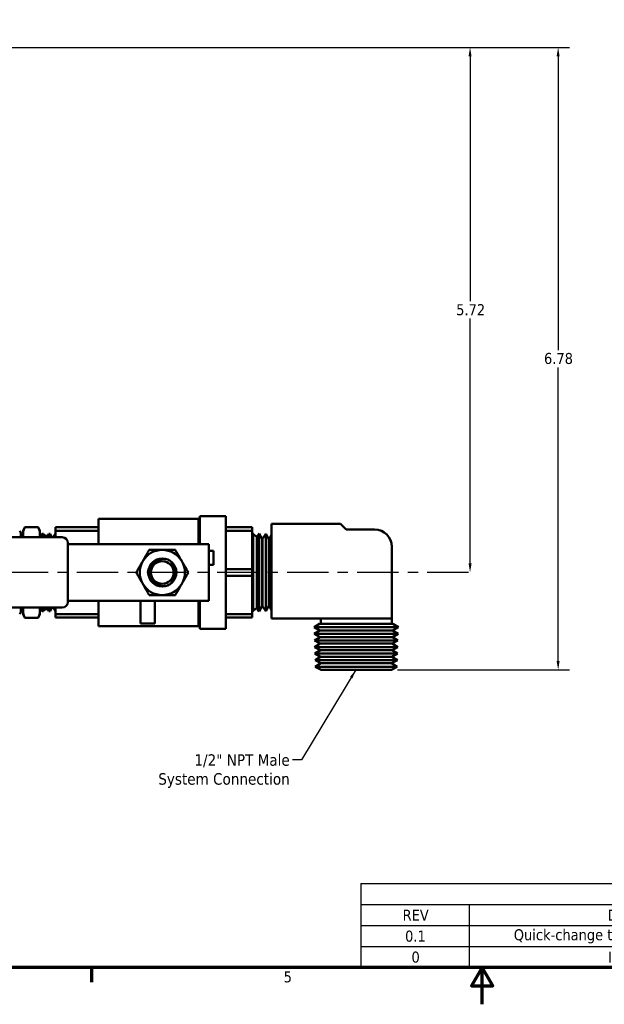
# Model space of a CAD drawing. Header units: inches. Extents: x 0.1 to 33.9, y 0.6 to 21.4.
# Tile 30 of 83: x 12 to 18.3, y 0.6 to 11.3. Entities that reach past the tile are written whole.
import ezdxf

# ---------------------------------------------------------------- set-up
doc = ezdxf.new("R2010")
doc.units = ezdxf.units.IN
doc.header["$MEASUREMENT"] = 0
doc.linetypes.add('CHAIN', pattern=[0.7087, 0.4724, -0.0591, 0.1181, -0.0591])
for name, color, linetype, lineweight in [('Border (ANSI)', 7, 'Continuous', 70), ('Centerline (ANSI)', 7, 'Continuous', 25), ('Dimension (ANSI)', 7, 'Continuous', 25), ('Symbol (ANSI)', 7, 'Continuous', 25), ('Visible (ANSI)', 7, 'Continuous', 50)]:
    doc.layers.add(name, color=color, linetype=linetype, lineweight=lineweight)
doc.styles.add('Note Text (ANSI)', font='tahoma.ttf')
doc.dimstyles.new('Default (ANSI)', dxfattribs={"dimtxt": 0.12, "dimasz": 0.098425, "dimexe": 0.125, "dimexo": 0.0625, "dimgap": 0.031496, "dimtad": 0, "dimtih": 1, "dimtoh": 1, "dimrnd": 1e-08, "dimzin": 4, "dimdsep": 46, "dimtxsty": 'Note Text (ANSI)', "dimcen": 0.09, "dimdle": 0.393701, "dimclrd": 256, "dimclre": 256, "dimclrt": 256, "dimadec": 0, "dimazin": 1, "dimtfac": 1, "dimtofl": 0, "dimtmove": 0, "dimatfit": 3, "dimfxl": 1, "dimtolj": 1, "dimtzin": 4, "dimlwd": -1, "dimlwe": -1, "dimarcsym": 0})
doc.dimstyles.new('Default (ANSI)$7', dxfattribs={"dimtxt": 0.12, "dimasz": 0.098425, "dimexe": 0.125, "dimexo": 0.0625, "dimgap": 0.031496, "dimtad": 0, "dimtih": 1, "dimtoh": 1, "dimrnd": 1e-08, "dimzin": 4, "dimdsep": 46, "dimtxsty": 'Note Text (ANSI)', "dimcen": 0.09, "dimdle": 0.393701, "dimclrd": 256, "dimclre": 256, "dimclrt": 256, "dimadec": 0, "dimazin": 1, "dimtfac": 1, "dimtofl": 0, "dimtmove": 0, "dimatfit": 3, "dimfxl": 1, "dimtolj": 1, "dimtzin": 4, "dimlwd": -1, "dimlwe": -1, "dimarcsym": 0})

# ---------------------------------------------------------------- blocks, each defined once
blk = doc.blocks.new('Borders Default Border')
at = {"layer": 'Border (ANSI)'}
blk.add_line((12.75, 1), (12.75, 0.84), dxfattribs=at)
at = {"layer": 'Border (ANSI)', "flags": 128}
for points in [[(0.5, 1), (0.5, 21), (33.5, 21), (33.5, 1), (0.5, 1)], [(17, 0.6), (17, 1), (16.885, 0.8), (17.115, 0.8), (17, 1)]]:
    blk.add_lwpolyline(points, dxfattribs=at)
at = {"layer": 'Border (ANSI)', "insert": (14.84, 0.837), "char_height": 0.12, "attachment_point": 7, "style": 'Note Text (ANSI)'}
blk.add_mtext('5', dxfattribs=at)
blk = doc.blocks.new('REVISION HISTORY')
at = {"layer": 'Symbol (ANSI)'}
for p, q in [((15.679, 1.914), (23.25, 1.914)), ((15.679, 1.914), (15.679, 1.686)), ((23.25, 1.914), (23.25, 1.686)), ((15.679, 1.686), (23.25, 1.686)), ((15.679, 1.686), (15.679, 1.457)), ((16.86, 1.686), (16.86, 1.457)), ((20.888, 1.686), (20.888, 1.457)), ((22.069, 1.686), (22.069, 1.457)), ((23.25, 1.686), (23.25, 1.457)), ((15.679, 1.457), (23.25, 1.457)), ((15.679, 1.457), (15.679, 1)), ((16.86, 1.457), (16.86, 1)), ((20.888, 1.457), (20.888, 1)), ((22.069, 1.457), (22.069, 1)), ((23.25, 1.457), (23.25, 1)), ((15.679, 1.229), (23.25, 1.229)), ((15.679, 1), (23.25, 1))]:
    blk.add_line(p, q, dxfattribs=at)
at = {"layer": 'Symbol (ANSI)', "char_height": 0.12, "attachment_point": 7, "style": 'Note Text (ANSI)'}
for s, insert in [('REVISION HISTORY', (18.744, 1.738)), ('REV', (16.134, 1.511)), ('DESCRIPTION', (18.368, 1.509)), ('DATE', (21.29, 1.511)), ('APPROVED', (22.257, 1.509)), ('0.1', (16.161, 1.28)), ('Quick-change to revise customer drawing.', (17.344, 1.263)), ('3/20/2020', (21.108, 1.267)), ('MY', (22.559, 1.283)), ('0', (16.231, 1.052)), ('Initial Release', (18.371, 1.05)), ('12/22/2020', (21.073, 1.039))]:
    blk.add_mtext(s, dxfattribs=dict(at, insert=insert))
blk = doc.blocks.new('*D7')
at = {"layer": 'Defpoints', "color": 0, "transparency": 16777216}
for p in [(8.975, 11.022), (16.868, 11.022), (16.852, 5.303)]:
    blk.add_point(p, dxfattribs=at)
at = {"layer": 'Dimension (ANSI)', "transparency": 16777216}
for p, q in [((9.038, 11.022), (16.993, 11.022)), ((16.868, 10.923), (16.868, 8.257)), ((16.868, 5.402), (16.868, 8.069))]:
    blk.add_line(p, q, dxfattribs=at)
for points in [[(16.852, 10.923), (16.885, 10.923), (16.868, 11.022)], [(16.852, 5.402), (16.885, 5.402), (16.868, 5.303)]]:
    blk.add_solid(points, dxfattribs=at)
at = {"layer": 'Dimension (ANSI)', "transparency": 16777216, "insert": (16.717, 8.225), "char_height": 0.12, "attachment_point": 1, "style": 'Note Text (ANSI)'}
blk.add_mtext('\\A1;5.72', dxfattribs=at)
blk = doc.blocks.new('*D8')
at = {"layer": 'Defpoints', "color": 0, "transparency": 16777216}
for p in [(8.975, 11.022), (17.827, 11.022), (16.016, 4.241)]:
    blk.add_point(p, dxfattribs=at)
at = {"layer": 'Dimension (ANSI)', "transparency": 16777216}
for p, q in [((9.038, 11.022), (17.952, 11.022)), ((17.827, 10.923), (17.827, 7.726)), ((17.827, 4.34), (17.827, 7.537)), ((16.078, 4.241), (17.952, 4.241))]:
    blk.add_line(p, q, dxfattribs=at)
for points in [[(17.81, 10.923), (17.843, 10.923), (17.827, 11.022)], [(17.81, 4.34), (17.843, 4.34), (17.827, 4.241)]]:
    blk.add_solid(points, dxfattribs=at)
at = {"layer": 'Dimension (ANSI)', "transparency": 16777216, "insert": (17.673, 7.694), "char_height": 0.12, "attachment_point": 1, "style": 'Note Text (ANSI)'}
blk.add_mtext('\\A1;6.78', dxfattribs=at)

msp = doc.modelspace()

# ---------------------------------------------------------------- linework, layer by layer
at = {"layer": 'Centerline (ANSI)', "linetype": 'CHAIN', "ltscale": 0.952448}
msp.add_line((16.852, 5.303), (5.629, 5.303), dxfattribs=at)
at = {"layer": 'Visible (ANSI)'}
for p, q in [((13.914, 5.889), (13.926, 5.901)), ((13.926, 5.918), (13.926, 5.611)), ((14.212, 5.918), (13.926, 5.918)), ((14.212, 5.918), (14.212, 4.688)), ((12.005, 5.758), (12.023, 5.798)), ((12.023, 5.798), (12.168, 5.798)), ((12.023, 5.798), (12.023, 5.798)), ((12.023, 5.798), (12.168, 5.798)), ((12.168, 5.798), (12.168, 5.798)), ((12.187, 5.758), (12.168, 5.798)), ((12.358, 5.795), (12.358, 5.758)), ((12.825, 5.795), (12.358, 5.795)), ((12.825, 5.889), (12.825, 5.611)), ((13.914, 5.889), (12.825, 5.889)), ((13.914, 5.889), (13.914, 5.611)), ((14.498, 5.795), (14.212, 5.795)), ((14.498, 5.795), (14.498, 5.758)), ((14.708, 4.803), (14.708, 5.833)), ((14.708, 5.833), (15.458, 5.833)), ((15.458, 5.833), (15.52, 5.771)), ((9.964, 5.686), (12.431, 5.686)), ((11.98, 5.727), (11.98, 5.686)), ((12.005, 5.758), (12.005, 5.745)), ((12.005, 5.686), (12.005, 5.745)), ((12.187, 5.745), (12.187, 5.758)), ((12.187, 5.686), (12.187, 5.745)), ((12.209, 5.717), (12.187, 5.723)), ((12.209, 5.717), (12.212, 5.723)), ((12.209, 5.686), (12.209, 5.717)), ((12.212, 5.723), (12.212, 5.686)), ((12.212, 5.723), (12.228, 5.723)), ((12.228, 5.686), (12.228, 5.723)), ((12.235, 5.709), (12.228, 5.723)), ((12.235, 5.709), (12.235, 5.686)), ((12.27, 5.699), (12.235, 5.709)), ((12.27, 5.699), (12.285, 5.723)), ((12.27, 5.686), (12.27, 5.699)), ((12.285, 5.723), (12.285, 5.686)), ((12.285, 5.723), (12.298, 5.723)), ((12.298, 5.686), (12.298, 5.723)), ((12.318, 5.686), (12.298, 5.723)), ((12.335, 5.686), (12.358, 5.723)), ((12.358, 5.686), (12.358, 5.758)), ((12.358, 5.758), (12.825, 5.758)), ((14.212, 5.758), (14.498, 5.758)), ((14.498, 5.758), (14.498, 5.34)), ((14.5, 5.728), (14.498, 5.73)), ((14.5, 5.728), (14.501, 5.73)), ((14.5, 4.879), (14.5, 5.728)), ((14.501, 5.73), (14.501, 4.877)), ((14.504, 5.73), (14.501, 5.73)), ((14.504, 5.73), (14.504, 4.877)), ((14.508, 5.721), (14.504, 5.73)), ((14.508, 5.721), (14.508, 4.885)), ((14.549, 5.69), (14.508, 5.721)), ((14.549, 5.69), (14.573, 5.728)), ((14.549, 4.917), (14.549, 5.69)), ((14.573, 5.728), (14.573, 4.879)), ((14.575, 5.727), (14.573, 5.728)), ((14.575, 5.727), (14.575, 4.879)), ((14.607, 5.669), (14.575, 5.727)), ((14.609, 5.669), (14.644, 5.725)), ((14.644, 5.725), (14.644, 4.881)), ((14.647, 5.725), (14.644, 5.725)), ((14.647, 5.725), (14.647, 4.881)), ((14.678, 5.667), (14.647, 5.725)), ((14.681, 5.667), (14.708, 5.71)), ((15.52, 5.771), (15.83, 5.771)), ((12.491, 5.626), (12.491, 4.981)), ((12.491, 5.611), (12.556, 5.611)), ((12.62, 5.611), (12.556, 5.611)), ((12.62, 5.611), (13.156, 5.611)), ((13.156, 5.611), (13.162, 5.611)), ((13.162, 5.611), (13.916, 5.611)), ((14.026, 5.611), (13.916, 5.611)), ((14.026, 5.611), (14.026, 4.996)), ((14.607, 5.669), (14.607, 4.937)), ((14.609, 5.669), (14.607, 5.669)), ((14.609, 5.669), (14.609, 4.937)), ((14.678, 5.667), (14.678, 4.939)), ((14.681, 5.667), (14.678, 5.667)), ((14.681, 5.667), (14.681, 4.94)), ((16.018, 5.583), (16.018, 4.803)), ((14.076, 5.539), (14.026, 5.539)), ((14.076, 5.539), (14.076, 5.385)), ((14.076, 5.385), (14.026, 5.385)), ((14.498, 5.34), (14.212, 5.34)), ((14.212, 5.266), (14.498, 5.266)), ((14.498, 5.34), (14.498, 5.266)), ((14.498, 5.266), (14.498, 4.848)), ((12.491, 4.996), (12.556, 4.996)), ((12.556, 4.996), (12.62, 4.996)), ((12.62, 4.996), (13.156, 4.996)), ((12.825, 4.996), (12.825, 4.718)), ((13.162, 4.996), (13.156, 4.996)), ((13.162, 4.996), (13.916, 4.996)), ((13.283, 4.746), (13.283, 4.996)), ((13.437, 4.746), (13.437, 4.996)), ((13.914, 4.996), (13.914, 4.718)), ((13.916, 4.996), (14.026, 4.996)), ((13.926, 4.996), (13.926, 4.688)), ((14.607, 4.937), (14.575, 4.879)), ((14.609, 4.937), (14.607, 4.937)), ((14.609, 4.937), (14.644, 4.881)), ((14.678, 4.939), (14.647, 4.881)), ((14.681, 4.94), (14.678, 4.939)), ((14.681, 4.94), (14.708, 4.896)), ((12.431, 4.921), (9.964, 4.921)), ((11.98, 4.921), (11.98, 4.879)), ((12.005, 4.862), (12.005, 4.921)), ((12.005, 4.862), (12.005, 4.848)), ((12.005, 4.848), (12.023, 4.808)), ((12.187, 4.848), (12.168, 4.808)), ((12.187, 4.862), (12.187, 4.921)), ((12.209, 4.89), (12.187, 4.883)), ((12.187, 4.848), (12.187, 4.862)), ((12.209, 4.89), (12.209, 4.921)), ((12.209, 4.89), (12.212, 4.883)), ((12.212, 4.921), (12.212, 4.883)), ((12.212, 4.883), (12.228, 4.883)), ((12.228, 4.883), (12.228, 4.921)), ((12.235, 4.897), (12.228, 4.883)), ((12.235, 4.921), (12.235, 4.897)), ((12.27, 4.907), (12.235, 4.897)), ((12.27, 4.907), (12.27, 4.921)), ((12.27, 4.907), (12.285, 4.883)), ((12.285, 4.921), (12.285, 4.883)), ((12.285, 4.883), (12.298, 4.883)), ((12.298, 4.883), (12.298, 4.921)), ((12.318, 4.921), (12.298, 4.883)), ((12.335, 4.921), (12.358, 4.884)), ((12.358, 4.848), (12.358, 4.921)), ((12.358, 4.848), (12.358, 4.811)), ((12.825, 4.848), (12.358, 4.848)), ((14.498, 4.848), (14.212, 4.848)), ((14.5, 4.879), (14.498, 4.877)), ((14.498, 4.848), (14.498, 4.811)), ((14.5, 4.879), (14.501, 4.877)), ((14.504, 4.877), (14.501, 4.877)), ((14.508, 4.885), (14.504, 4.877)), ((14.549, 4.917), (14.508, 4.885)), ((14.549, 4.917), (14.573, 4.879)), ((14.575, 4.879), (14.573, 4.879)), ((14.647, 4.881), (14.644, 4.881)), ((12.168, 4.808), (12.023, 4.808)), ((12.023, 4.808), (12.023, 4.808)), ((12.023, 4.808), (12.168, 4.808)), ((12.168, 4.808), (12.168, 4.808)), ((12.358, 4.811), (12.825, 4.811)), ((13.283, 4.746), (13.437, 4.746)), ((14.212, 4.811), (14.498, 4.811)), ((16.018, 4.803), (14.708, 4.803)), ((15.231, 4.743), (15.171, 4.706)), ((16.028, 4.743), (15.231, 4.743)), ((15.243, 4.743), (15.243, 4.803)), ((16.017, 4.743), (16.017, 4.803)), ((16.028, 4.743), (16.088, 4.706)), ((13.914, 4.718), (12.825, 4.718)), ((13.914, 4.718), (13.926, 4.706)), ((14.212, 4.688), (13.926, 4.688)), ((16.088, 4.706), (15.171, 4.706)), ((15.234, 4.672), (15.171, 4.706)), ((15.234, 4.672), (15.173, 4.634)), ((16.086, 4.634), (15.173, 4.634)), ((15.236, 4.6), (15.173, 4.634)), ((16.025, 4.672), (15.234, 4.672)), ((16.023, 4.6), (16.086, 4.634)), ((16.025, 4.672), (16.088, 4.706)), ((16.025, 4.672), (16.086, 4.634)), ((15.236, 4.6), (15.175, 4.563)), ((16.084, 4.563), (15.175, 4.563)), ((15.238, 4.529), (15.175, 4.563)), ((15.238, 4.529), (15.177, 4.491)), ((16.023, 4.6), (15.236, 4.6)), ((16.021, 4.529), (15.238, 4.529)), ((16.021, 4.529), (16.084, 4.563)), ((16.021, 4.529), (16.082, 4.491)), ((16.023, 4.6), (16.084, 4.563)), ((16.082, 4.491), (15.177, 4.491)), ((15.24, 4.458), (15.177, 4.491)), ((15.24, 4.458), (15.179, 4.42)), ((16.08, 4.42), (15.179, 4.42)), ((15.242, 4.386), (15.179, 4.42)), ((16.019, 4.458), (15.24, 4.458)), ((16.017, 4.386), (16.08, 4.42)), ((16.019, 4.458), (16.082, 4.491)), ((16.019, 4.458), (16.08, 4.42)), ((15.242, 4.386), (15.182, 4.349)), ((16.077, 4.349), (15.182, 4.349)), ((15.245, 4.315), (15.182, 4.349)), ((15.245, 4.315), (15.184, 4.277)), ((16.017, 4.386), (15.242, 4.386)), ((16.015, 4.315), (15.245, 4.315)), ((16.015, 4.315), (16.077, 4.349)), ((16.015, 4.315), (16.075, 4.277)), ((16.017, 4.386), (16.077, 4.349)), ((16.075, 4.277), (15.184, 4.277)), ((15.247, 4.243), (15.184, 4.277)), ((15.247, 4.243), (15.243, 4.241)), ((15.243, 4.241), (16.016, 4.241)), ((16.012, 4.243), (15.247, 4.243)), ((16.012, 4.243), (16.075, 4.277)), ((16.012, 4.243), (16.016, 4.241))]:
    msp.add_line(p, q, dxfattribs=at)
for radius in [0.153, 0.123]:
    msp.add_circle((13.519, 5.303), radius, dxfattribs=at)
for centre, radius, start, end in [((11.94, 5.727), 0.04, 0, 46.5675), ((12.431, 5.626), 0.06, 0, 90), ((15.83, 5.583), 0.188, 0, 90), ((13.519, 5.303), 0.246, 90, 150), ((13.519, 5.303), 0.246, 30, 90), ((13.519, 5.303), 0.246, 150, 210), ((13.519, 5.303), 0.246, 330, 30), ((13.519, 5.303), 0.246, 210, 270), ((13.519, 5.303), 0.246, 270, 330), ((12.431, 4.981), 0.06, 270, 0), ((11.94, 4.879), 0.04, 313.4325, 0)]:
    msp.add_arc(centre, radius, start, end, dxfattribs=at)
msp.add_ellipse((13.518, 5.303), major_axis=(0, -0.139), ratio=0.994843, start_param=4.412574, end_param=5.012204, dxfattribs=at)
for points, weights in [([(12.005, 5.745), (12.011, 5.77), (12.023, 5.798)], [1.53200046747, 1.50825537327, 1.46629741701]), ([(12.168, 5.798), (12.18, 5.77), (12.187, 5.745)], [1.46629741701, 1.50825537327, 1.53200046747]), ([(13.306, 5.426), (13.338, 5.483), (13.377, 5.549)], [1.87889902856, 1.87889902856, 1.74400014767]), ([(13.377, 5.549), (13.453, 5.549), (13.519, 5.549)], [1.74400014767, 1.87889902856, 1.87889902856]), ([(13.519, 5.549), (13.584, 5.549), (13.661, 5.549)], [1.87889902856, 1.87889902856, 1.74400014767]), ([(13.661, 5.549), (13.699, 5.483), (13.732, 5.426)], [1.74400014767, 1.87889902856, 1.87889902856]), ([(13.235, 5.303), (13.273, 5.369), (13.306, 5.426)], [1.74400014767, 1.87889902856, 1.87889902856]), ([(13.732, 5.426), (13.765, 5.369), (13.803, 5.303)], [1.87889902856, 1.87889902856, 1.74400014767]), ([(13.306, 5.18), (13.273, 5.237), (13.235, 5.303)], [1.87889902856, 1.87889902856, 1.74400014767]), ([(13.803, 5.303), (13.765, 5.237), (13.732, 5.18)], [1.74400014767, 1.87889902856, 1.87889902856]), ([(13.377, 5.057), (13.338, 5.123), (13.306, 5.18)], [1.74400014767, 1.87889902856, 1.87889902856]), ([(13.732, 5.18), (13.699, 5.123), (13.661, 5.057)], [1.87889902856, 1.87889902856, 1.74400014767]), ([(13.519, 5.057), (13.453, 5.057), (13.377, 5.057)], [1.87889902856, 1.87889902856, 1.74400014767]), ([(13.661, 5.057), (13.584, 5.057), (13.519, 5.057)], [1.74400014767, 1.87889902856, 1.87889902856]), ([(12.023, 4.808), (12.011, 4.836), (12.005, 4.862)], [1.46629741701, 1.50825537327, 1.53200046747]), ([(12.187, 4.862), (12.18, 4.836), (12.168, 4.808)], [1.53200046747, 1.50825537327, 1.46629741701])]:
    msp.add_rational_spline(points, weights, degree=2, dxfattribs=at)
for points, knots in [([(13.604, 5.431), (13.596, 5.435), (13.587, 5.44), (13.559, 5.449), (13.538, 5.452), (13.501, 5.45), (13.482, 5.445), (13.447, 5.429), (13.432, 5.417), (13.408, 5.39), (13.397, 5.374), (13.384, 5.34), (13.38, 5.321), (13.38, 5.303)], [-1.8930066, -1.8930066, -1.8930066, -1.8930066, -1.8238858, -1.8238858, -1.6787249, -1.6787249, -1.540305, -1.540305, -1.4018851, -1.4018851, -1.2681689, -1.2681689, -1.1344528, -1.1344528, -1.1344528, -1.1344528]), ([(13.657, 5.303), (13.657, 5.313), (13.656, 5.323), (13.654, 5.333), (13.652, 5.343), (13.648, 5.352), (13.644, 5.361), (13.64, 5.37), (13.635, 5.379), (13.629, 5.387), (13.623, 5.395), (13.616, 5.402), (13.608, 5.409)], [0.010410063, 0.010410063, 0.010410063, 0.010410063, 0.011168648, 0.011168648, 0.011168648, 0.011927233, 0.011927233, 0.011927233, 0.012685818, 0.012685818, 0.012685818, 0.013444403, 0.013444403, 0.013444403, 0.013444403]), ([(13.608, 5.409), (13.612, 5.407), (13.616, 5.404), (13.636, 5.392), (13.651, 5.377), (13.661, 5.36), (13.661, 5.359), (13.662, 5.358)], [0.6268768, 0.6268768, 0.6268768, 0.6268768, 0.6612153, 0.6612153, 0.8098286, 0.8098286, 0.8145288, 0.8145288, 0.8145288, 0.8145288]), ([(13.38, 5.303), (13.38, 5.286), (13.384, 5.267), (13.397, 5.233), (13.407, 5.217), (13.431, 5.19), (13.447, 5.178), (13.481, 5.162), (13.501, 5.157), (13.538, 5.154), (13.558, 5.157), (13.587, 5.167), (13.595, 5.171), (13.604, 5.176)], [0, 0, 0, 0, 0.1327538, 0.1327538, 0.2655076, 0.2655076, 0.4037366, 0.4037366, 0.5419656, 0.5419656, 0.687624, 0.687624, 0.7584938, 0.7584938, 0.7584938, 0.7584938]), ([(13.608, 5.198), (13.616, 5.204), (13.623, 5.212), (13.629, 5.22), (13.635, 5.228), (13.64, 5.236), (13.644, 5.245), (13.648, 5.254), (13.652, 5.264), (13.654, 5.274), (13.656, 5.283), (13.657, 5.293), (13.657, 5.303)], [0.007371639, 0.007371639, 0.007371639, 0.007371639, 0.008131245, 0.008131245, 0.008131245, 0.008890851, 0.008890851, 0.008890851, 0.009650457, 0.009650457, 0.009650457, 0.010410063, 0.010410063, 0.010410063, 0.010410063]), ([(13.662, 5.248), (13.661, 5.248), (13.661, 5.247), (13.651, 5.229), (13.636, 5.215), (13.616, 5.202), (13.612, 5.2), (13.608, 5.198)], [1.1023548, 1.1023548, 1.1023548, 1.1023548, 1.1070551, 1.1070551, 1.2556683, 1.2556683, 1.2900068, 1.2900068, 1.2900068, 1.2900068])]:
    msp.add_open_spline(points, degree=3, knots=knots, dxfattribs=at)
for points in [[(13.366, 5.303), (13.366, 5.314), (13.367, 5.324), (13.369, 5.335)], [(13.369, 5.272), (13.367, 5.282), (13.366, 5.293), (13.366, 5.303)]]:
    msp.add_open_spline(points, degree=3, dxfattribs=at)

# ---------------------------------------------------------------- block references
msp.add_blockref('Borders Default Border', (0, 0))
at = {"layer": 'Symbol (ANSI)'}
msp.add_blockref('REVISION HISTORY', (0, 0), dxfattribs=at)

# ---------------------------------------------------------------- texts
at = {"layer": 'Symbol (ANSI)', "insert": (14.906, 3.323), "char_height": 0.125, "width": 1.44793, "attachment_point": 3, "line_spacing_factor": 0.987884, "style": 'Note Text (ANSI)'}
msp.add_mtext('\\fTahoma|b0|i0;\\H0.1250;1/2" NPT Male\\P\\fTahoma|b0|i0;\\H0.1250;System Connection', dxfattribs=at)

# ---------------------------------------------------------------- dimensions: what is measured, and where the dimension line sits
at = {"layer": 'Dimension (ANSI)'}
for base, p1, override, picture, middle in [((16.868, 11.022), (16.852, 5.303), {"dimgap": 0.031496, "dimdec": 2, "dimse1": 1, "dimtol": 0, "dimlim": 0, "dimtp": 0, "dimtm": 0, "dimtdec": 2, "dimatfit": 1}, '*D7', (16.868, 8.163)), ((17.827, 11.022), (16.016, 4.241), {"dimgap": 0.031496, "dimdec": 2, "dimtol": 0, "dimlim": 0, "dimtp": 0, "dimtm": 0, "dimtdec": 2, "dimatfit": 1}, '*D8', (17.827, 7.632))]:
    dim = msp.add_linear_dim(base=base, p1=p1, p2=(8.975, 11.022), angle=90, dimstyle='Default (ANSI)', override=override, dxfattribs=at)
    dim.commit()
    dim.dimension.update_dxf_attribs({"geometry": picture, "text_midpoint": middle, "dimtype": 160})

# ---------------------------------------------------------------- leaders
at = {"layer": 'Symbol (ANSI)', "annotation_type": 0, "has_hookline": 1, "hookline_direction": 1, "text_width": 1.431}
msp.add_leader([(15.625, 4.241), (15.035, 3.263), (14.937, 3.263)], dimstyle='Default (ANSI)$7', override={"dimtad": 0}, dxfattribs=at)

doc.saveas('drawing.dxf')
